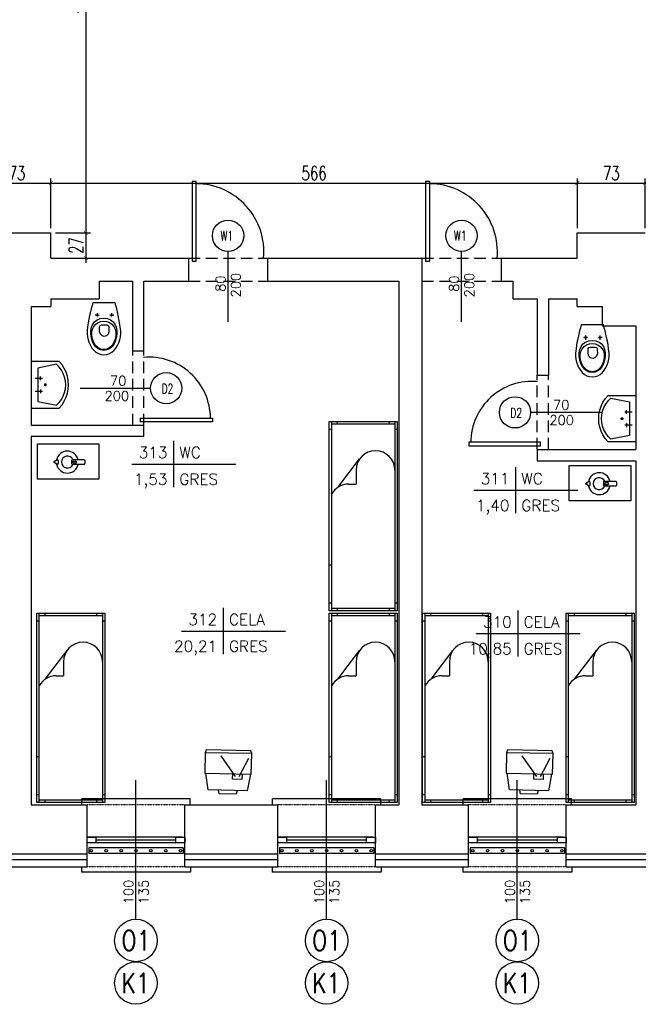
# Model space of a CAD drawing. Header units: millimetres. Extents: x 50026 to 146998, y 1038179 to 1573505.
# Tile 66 of 122: x 59277 to 59942, y 1046130 to 1047189. Entities that reach past the tile are written whole.
import ezdxf
from ezdxf.enums import TextEntityAlignment as Align

# ---------------------------------------------------------------- set-up
doc = ezdxf.new("R2010")
doc.units = ezdxf.units.MM
doc.header["$LTSCALE"] = 0.025
doc.linetypes.add('DASHDOT', pattern=[25.4, 12.7, -6.35, 0, -6.35])
doc.linetypes.add('HIDDEN', pattern=[0.375, 0.25, -0.125])
for name, color, linetype in [('2D-MEBLE', 3, 'Continuous'), ('2D-WYMIARY', 2, 'Continuous'), ('kraty', 5, 'Continuous'), ('ocieplenie', 8, 'Continuous'), ('OKNA OPISY', 7, 'Continuous'), ('OKNO', 2, 'Continuous'), ('opis pomieszczen', 2, 'Continuous'), ('OTWORY', 3, 'Continuous'), ('parapet', 5, 'Continuous'), ('Przybory sanit', 3, 'Continuous'), ('SCIANY', 5, 'Continuous'), ('szrafy', 8, 'Continuous'), ('zA_DRZWI', 7, 'Continuous'), ('zA_DRZWI OPISY', 7, 'Continuous'), ('zA_okna opisy', 7, 'Continuous'), ('ściany', 5, 'Continuous')]:
    doc.layers.add(name, color=color, linetype=linetype)
doc.styles.add('ROMANS', font='romans.shx', dxfattribs={"width": 0.7})
doc.styles.add('STYLE1', font='romans.shx', dxfattribs={"height": 10})
doc.linetypes.add('BATTING', pattern='A,0.00254,-2.54,[134,ltypeshp.shx,S=2.54,R=0,X=-2.54,Y=0],-5.08,[134,ltypeshp.shx,S=2.54,R=180,X=2.54,Y=0],-2.54', length=10.16254)
doc.dimstyles.new('SIL', dxfattribs={"dimtxt": 15, "dimasz": 4, "dimexe": 5, "dimexo": 5, "dimgap": 3, "dimtad": 1, "dimdec": 4, "dimrnd": 0.5, "dimdsep": 46, "dimtxsty": 'ROMANS', "dimblk1": 'ARCHTICK', "dimblk2": 'ARCHTICK', "dimsah": 1, "dimcen": 5, "dimdle": 5, "dimclrd": 1, "dimclre": 1, "dimclrt": 2, "dimadec": 1, "dimazin": 0, "dimtfac": 0.013333, "dimtdec": 4, "dimtix": 1, "dimtmove": 0, "dimatfit": 3, "dimldrblk": 'ARCHTICK', "dimfxl": 0, "dimtolj": 1, "dimtzin": 0, "dimarcsym": 0})

# ---------------------------------------------------------------- blocks, each defined once
blk = doc.blocks.new('UMYW')
at = {"layer": 'Przybory sanit'}
for points in [[(0, 23.1, 0), (0, 23.1, 0), (0, 23.1, 0), (0, 23.1, 0), (0, 23.1, 0), (0, 23.1, 0), (0, 23.1, 0), (0, 23.1, 0), (0, 23.1, 0), (0, 23.1, 0), (0, 23.1, 0), (0, 23.1, 0), (0, 23.1, 0), (0, 23.1, 0), (0, 23.1, 0), (0, 23.1, 0), (0, 23.1, 0), (0, 23.1, 0), (0, 23.1, 0), (0, -26.9, 0), (30, -26.9, 0)], [(30, 23.1, 0), (0, 23.1, 0)], [(30, -26.9, 0), (33, -23.4, 0), (35.4, -19.5, 0), (37.4, -15.4, 0), (38.8, -11, 0), (39.7, -6.5, 0), (40, -1.9, 0), (39.7, 2.6, 0), (38.8, 7.2, 0), (37.4, 11.5, 0), (35.4, 15.7, 0), (33, 19.5, 0), (30, 23.1, 0)], [(27, 20.1, 0), (7, 16.1, 0)], [(7, 16.1, 0), (7, -19.9, 0), (27, -23.9, 0)], [(27, -23.9, 0), (29.9, -21, 0), (32.4, -17.7, 0), (34.4, -14, 0), (35.8, -10.1, 0), (36.7, -6.1, 0), (37, -1.9, 0), (36.7, 2.2, 0), (35.8, 6.3, 0), (34.4, 10.1, 0), (32.4, 13.8, 0), (29.9, 17.1, 0), (27, 20.1, 0)], [(4, 5.1, 0), (12, 5.1, 0)], [(10, 3.1, 0), (10, 7.1, 0)], [(4, -8.9, 0), (12, -8.9, 0)], [(10, -6.9, 0), (10, -10.9, 0)], [(16, -1.9, 0), (15.9, -1.4, 0), (15.5, -1.1, 0), (15, -0.9, 0), (14.5, -1.1, 0), (14.1, -1.4, 0), (14, -1.9, 0), (14.1, -2.4, 0), (14.5, -2.8, 0), (15, -2.9, 0), (15.5, -2.8, 0), (15.9, -2.4, 0), (16, -1.9, 0), (16, -1.9, 0)]]:
    blk.add_polyline3d(points, dxfattribs=at)
blk = doc.blocks.new('kibel1')
at = {"layer": 'Przybory sanit', "color": 3, "linetype": 'Continuous'}
for points in [[(0, -12), (3.1, -12.8), (6.4, -13.7), (9.9, -14.5), (13.6, -15.4), (17.5, -16.2), (21.5, -16.9), (25.8, -17.5), (30.2, -18), (33.4, -18), (36.6, -17.7), (39.9, -17), (43, -16), (46, -14.6), (48.7, -12.9), (51.1, -10.9), (53.1, -8.6), (54.6, -6), (55.5, -3.1), (55.9, 0), (55.5, 3.1), (54.6, 6), (53.1, 8.6), (51.1, 10.9), (48.7, 12.9), (46, 14.6), (43, 16), (39.9, 17), (36.6, 17.7), (33.4, 18), (30.2, 18), (25.8, 17.5), (21.5, 16.9), (17.5, 16.2), (13.6, 15.4), (9.9, 14.5), (6.4, 13.7), (3.1, 12.8), (0, 12)], [(16.6, -0.1), (17.1, 3.9), (18.4, 7.2), (20.4, 9.9), (23.1, 11.9), (26.2, 13.2), (29.9, 13.9), (33.9, 13.8), (37.9, 13.2), (41.6, 12.1), (44.8, 10.5), (47.4, 8.4), (49.4, 6), (50.7, 3.1), (51.2, -0.1), (50.7, -3.3), (49.4, -6.2), (47.4, -8.6), (44.8, -10.7), (41.6, -12.3), (37.9, -13.4), (33.9, -14), (29.9, -14), (26.2, -13.4), (23.1, -12), (20.4, -10.1), (18.4, -7.4), (17.1, -4.1)], [(50.4, -0.1), (49.8, -3.5), (48.3, -6.4), (45.9, -8.9), (42.8, -10.8), (39.1, -12.2), (35.1, -13.1), (31.6, -13.1), (28.4, -12.3), (25.6, -10.8), (23.2, -8.7), (21.4, -6.1), (20.2, -3.2), (19.8, -0.1), (20.2, 3.1), (21.4, 6), (23.2, 8.6), (25.6, 10.6), (28.4, 12.2), (31.6, 12.9), (35.1, 12.9), (39.1, 12.1), (42.8, 10.7), (45.9, 8.7), (48.3, 6.2), (49.8, 3.3)], [(13.4, 7.5), (13.4, 7.5), (13.4, 7.5), (13.4, 7.5), (13.4, 7.5), (13.3, 7.5), (13.3, 7.5), (13.3, 7.5), (13.3, 7.5), (13.3, 7.5), (13.3, 7.5), (13.3, 7.5), (13.2, 7.5), (13.2, 7.5), (13.2, 7.5), (13.2, 7.5), (13.2, 7.5), (13.2, 7.5), (13.2, 7.5), (13.1, 7.5), (13.1, 7.6), (13.1, 7.6), (13.1, 7.6), (13.1, 7.6), (13.1, 7.6), (13.1, 7.6), (13, 7.6), (13, 7.6), (13, 7.6), (13, 7.6), (13, 7.6), (13, 7.6), (13, 7.6), (13, 7.7), (12.9, 7.7), (12.9, 7.7), (12.9, 7.7), (12.9, 7.7), (12.9, 7.7), (12.9, 7.7), (12.9, 7.7), (12.9, 7.7), (12.9, 7.7), (12.9, 7.8), (12.8, 7.8), (12.8, 7.8), (12.8, 7.8), (12.8, 7.8), (12.8, 7.8), (12.8, 7.8), (12.8, 7.8), (12.8, 7.9), (12.8, 7.9), (12.8, 7.9), (12.8, 7.9), (12.8, 7.9), (12.7, 7.9), (12.7, 7.9), (12.7, 7.9), (12.7, 8), (12.7, 8), (12.7, 8), (12.7, 8), (12.7, 8), (12.7, 8), (12.7, 8), (12.7, 8.1), (12.7, 8.1), (12.7, 8.1), (12.7, 8.1), (12.7, 8.1), (12.7, 8.1), (12.7, 8.1), (12.7, 8.2), (12.7, 8.2), (12.7, 8.2), (12.7, 8.2), (12.7, 8.2), (12.7, 8.2), (12.7, 8.2), (12.7, 8.3), (12.7, 8.3), (12.7, 8.3), (12.7, 8.3), (12.7, 8.3), (12.7, 8.3), (12.7, 8.4), (12.7, 8.4), (12.7, 8.4), (12.7, 8.4), (12.7, 8.4), (12.7, 8.4), (12.7, 8.4), (12.7, 8.5), (12.7, 8.5), (12.7, 8.5), (12.7, 8.5), (12.7, 8.5), (12.7, 8.5), (12.7, 8.5), (12.7, 8.6), (12.8, 8.6), (12.8, 8.6), (12.8, 8.6), (12.8, 8.6), (12.8, 8.6), (12.8, 8.6), (12.8, 8.6), (12.8, 8.7), (12.8, 8.7), (12.8, 8.7), (12.8, 8.7), (12.8, 8.7), (12.8, 8.7), (12.9, 8.7), (12.9, 8.7), (12.9, 8.7), (12.9, 8.8), (12.9, 8.8), (12.9, 8.8), (12.9, 8.8), (12.9, 8.8), (12.9, 8.8), (13, 8.8), (13, 8.8), (13, 8.8), (13, 8.8), (13, 8.9), (13, 8.9), (13, 8.9), (13, 8.9), (13.1, 8.9), (13.1, 8.9), (13.1, 8.9), (13.1, 8.9), (13.1, 8.9), (13.1, 8.9), (13.1, 8.9), (13.1, 8.9), (13.2, 8.9), (13.2, 8.9), (13.2, 8.9), (13.2, 9), (13.2, 9), (13.2, 9), (13.2, 9), (13.3, 9), (13.3, 9), (13.3, 9), (13.3, 9), (13.3, 9), (13.3, 9), (13.4, 9), (13.4, 9), (13.4, 9), (13.4, 9), (13.4, 9), (13.4, 9), (13.4, 9), (13.5, 9), (13.5, 9), (13.5, 9), (13.5, 9), (13.5, 9), (13.5, 9), (13.5, 9), (13.6, 9), (13.6, 9), (13.6, 9), (13.6, 9), (13.6, 9), (13.6, 9), (13.6, 8.9), (13.7, 8.9), (13.7, 8.9), (13.7, 8.9), (13.7, 8.9), (13.7, 8.9), (13.7, 8.9), (13.7, 8.9), (13.8, 8.9), (13.8, 8.9), (13.8, 8.9), (13.8, 8.9), (13.8, 8.9), (13.8, 8.9), (13.8, 8.9), (13.8, 8.8), (13.9, 8.8), (13.9, 8.8), (13.9, 8.8), (13.9, 8.8), (13.9, 8.8), (13.9, 8.8), (13.9, 8.8), (13.9, 8.8), (13.9, 8.8), (14, 8.8), (14, 8.7), (14, 8.7), (14, 8.7), (14, 8.7), (14, 8.7), (14, 8.7), (14, 8.7), (14, 8.7), (14, 8.6), (14, 8.6), (14.1, 8.6), (14.1, 8.6), (14.1, 8.6), (14.1, 8.6), (14.1, 8.6), (14.1, 8.6), (14.1, 8.5), (14.1, 8.5), (14.1, 8.5), (14.1, 8.5), (14.1, 8.5), (14.1, 8.5), (14.1, 8.5), (14.1, 8.4), (14.1, 8.4), (14.1, 8.4), (14.1, 8.4), (14.1, 8.4), (14.1, 8.4), (14.2, 8.4), (14.2, 8.3), (14.2, 8.3), (14.2, 8.3), (14.2, 8.3), (14.2, 8.3), (14.2, 8.3), (14.2, 8.3), (14.2, 8.2), (14.2, 8.2), (14.2, 8.2), (14.2, 8.2), (14.2, 8.2), (14.2, 8.2), (14.2, 8.1), (14.2, 8.1), (14.2, 8.1), (14.1, 8.1), (14.1, 8.1), (14.1, 8.1), (14.1, 8.1), (14.1, 8), (14.1, 8), (14.1, 8), (14.1, 8), (14.1, 8), (14.1, 8), (14.1, 8), (14.1, 7.9), (14.1, 7.9), (14.1, 7.9), (14.1, 7.9), (14.1, 7.9), (14.1, 7.9), (14.1, 7.9), (14.1, 7.9), (14, 7.8), (14, 7.8), (14, 7.8), (14, 7.8), (14, 7.8), (14, 7.8), (14, 7.8), (14, 7.8), (14, 7.7), (14, 7.7), (14, 7.7), (13.9, 7.7), (13.9, 7.7), (13.9, 7.7), (13.9, 7.7), (13.9, 7.7), (13.9, 7.7), (13.9, 7.7), (13.9, 7.6), (13.9, 7.6), (13.8, 7.6), (13.8, 7.6), (13.8, 7.6), (13.8, 7.6), (13.8, 7.6), (13.8, 7.6), (13.8, 7.6), (13.8, 7.6), (13.7, 7.6), (13.7, 7.6), (13.7, 7.6), (13.7, 7.5), (13.7, 7.5), (13.7, 7.5), (13.7, 7.5), (13.6, 7.5), (13.6, 7.5), (13.6, 7.5), (13.6, 7.5), (13.6, 7.5), (13.6, 7.5), (13.6, 7.5), (13.5, 7.5), (13.5, 7.5), (13.5, 7.5), (13.5, 7.5), (13.5, 7.5), (13.5, 7.5), (13.4, 7.5), (13.4, 7.5), (13.4, 7.5)], [(23.9, 0.6), (23.9, 3.3), (24.3, 4.7), (25.2, 5.2), (26, 5.3), (31.2, 5.4), (33.7, 4.6), (35.5, 2.7), (36.2, 0.4), (35.5, -1.9), (33.7, -3.8), (31.2, -4.6), (26, -4.6), (25.2, -4.4), (24.3, -3.9), (23.9, -2.5)], [(13.4, -8), (13.4, -8), (13.4, -8), (13.4, -8), (13.4, -8), (13.3, -8), (13.3, -8), (13.3, -8), (13.3, -7.9), (13.3, -7.9), (13.3, -7.9), (13.3, -7.9), (13.2, -7.9), (13.2, -7.9), (13.2, -7.9), (13.2, -7.9), (13.2, -7.9), (13.2, -7.9), (13.2, -7.9), (13.1, -7.9), (13.1, -7.9), (13.1, -7.9), (13.1, -7.9), (13.1, -7.9), (13.1, -7.9), (13.1, -7.9), (13, -7.9), (13, -7.9), (13, -7.8), (13, -7.8), (13, -7.8), (13, -7.8), (13, -7.8), (13, -7.8), (12.9, -7.8), (12.9, -7.8), (12.9, -7.8), (12.9, -7.8), (12.9, -7.8), (12.9, -7.7), (12.9, -7.7), (12.9, -7.7), (12.9, -7.7), (12.9, -7.7), (12.8, -7.7), (12.8, -7.7), (12.8, -7.7), (12.8, -7.7), (12.8, -7.6), (12.8, -7.6), (12.8, -7.6), (12.8, -7.6), (12.8, -7.6), (12.8, -7.6), (12.8, -7.6), (12.8, -7.6), (12.7, -7.5), (12.7, -7.5), (12.7, -7.5), (12.7, -7.5), (12.7, -7.5), (12.7, -7.5), (12.7, -7.5), (12.7, -7.4), (12.7, -7.4), (12.7, -7.4), (12.7, -7.4), (12.7, -7.4), (12.7, -7.4), (12.7, -7.4), (12.7, -7.3), (12.7, -7.3), (12.7, -7.3), (12.7, -7.3), (12.7, -7.3), (12.7, -7.3), (12.7, -7.2), (12.7, -7.2), (12.7, -7.2), (12.7, -7.2), (12.7, -7.2), (12.7, -7.2), (12.7, -7.2), (12.7, -7.1), (12.7, -7.1), (12.7, -7.1), (12.7, -7.1), (12.7, -7.1), (12.7, -7.1), (12.7, -7.1), (12.7, -7), (12.7, -7), (12.7, -7), (12.7, -7), (12.7, -7), (12.7, -7), (12.7, -7), (12.7, -6.9), (12.7, -6.9), (12.7, -6.9), (12.7, -6.9), (12.8, -6.9), (12.8, -6.9), (12.8, -6.9), (12.8, -6.8), (12.8, -6.8), (12.8, -6.8), (12.8, -6.8), (12.8, -6.8), (12.8, -6.8), (12.8, -6.8), (12.8, -6.8), (12.8, -6.7), (12.8, -6.7), (12.9, -6.7), (12.9, -6.7), (12.9, -6.7), (12.9, -6.7), (12.9, -6.7), (12.9, -6.7), (12.9, -6.7), (12.9, -6.7), (12.9, -6.6), (13, -6.6), (13, -6.6), (13, -6.6), (13, -6.6), (13, -6.6), (13, -6.6), (13, -6.6), (13, -6.6), (13.1, -6.6), (13.1, -6.6), (13.1, -6.6), (13.1, -6.5), (13.1, -6.5), (13.1, -6.5), (13.1, -6.5), (13.1, -6.5), (13.2, -6.5), (13.2, -6.5), (13.2, -6.5), (13.2, -6.5), (13.2, -6.5), (13.2, -6.5), (13.2, -6.5), (13.3, -6.5), (13.3, -6.5), (13.3, -6.5), (13.3, -6.5), (13.3, -6.5), (13.3, -6.5), (13.4, -6.5), (13.4, -6.5), (13.4, -6.5), (13.4, -6.5), (13.4, -6.5), (13.4, -6.5), (13.4, -6.5), (13.5, -6.5), (13.5, -6.5), (13.5, -6.5), (13.5, -6.5), (13.5, -6.5), (13.5, -6.5), (13.5, -6.5), (13.6, -6.5), (13.6, -6.5), (13.6, -6.5), (13.6, -6.5), (13.6, -6.5), (13.6, -6.5), (13.6, -6.5), (13.7, -6.5), (13.7, -6.5), (13.7, -6.5), (13.7, -6.5), (13.7, -6.5), (13.7, -6.5), (13.7, -6.5), (13.8, -6.6), (13.8, -6.6), (13.8, -6.6), (13.8, -6.6), (13.8, -6.6), (13.8, -6.6), (13.8, -6.6), (13.8, -6.6), (13.9, -6.6), (13.9, -6.6), (13.9, -6.6), (13.9, -6.6), (13.9, -6.7), (13.9, -6.7), (13.9, -6.7), (13.9, -6.7), (13.9, -6.7), (14, -6.7), (14, -6.7), (14, -6.7), (14, -6.7), (14, -6.7), (14, -6.8), (14, -6.8), (14, -6.8), (14, -6.8), (14, -6.8), (14, -6.8), (14.1, -6.8), (14.1, -6.8), (14.1, -6.9), (14.1, -6.9), (14.1, -6.9), (14.1, -6.9), (14.1, -6.9), (14.1, -6.9), (14.1, -6.9), (14.1, -7), (14.1, -7), (14.1, -7), (14.1, -7), (14.1, -7), (14.1, -7), (14.1, -7), (14.1, -7.1), (14.1, -7.1), (14.1, -7.1), (14.2, -7.1), (14.2, -7.1), (14.2, -7.1), (14.2, -7.1), (14.2, -7.2), (14.2, -7.2), (14.2, -7.2), (14.2, -7.2), (14.2, -7.2), (14.2, -7.2), (14.2, -7.2), (14.2, -7.3), (14.2, -7.3), (14.2, -7.3), (14.2, -7.3), (14.2, -7.3), (14.2, -7.3), (14.1, -7.4), (14.1, -7.4), (14.1, -7.4), (14.1, -7.4), (14.1, -7.4), (14.1, -7.4), (14.1, -7.4), (14.1, -7.5), (14.1, -7.5), (14.1, -7.5), (14.1, -7.5), (14.1, -7.5), (14.1, -7.5), (14.1, -7.5), (14.1, -7.5), (14.1, -7.6), (14.1, -7.6), (14.1, -7.6), (14.1, -7.6), (14, -7.6), (14, -7.6), (14, -7.6), (14, -7.7), (14, -7.7), (14, -7.7), (14, -7.7), (14, -7.7), (14, -7.7), (14, -7.7), (14, -7.7), (13.9, -7.7), (13.9, -7.8), (13.9, -7.8), (13.9, -7.8), (13.9, -7.8), (13.9, -7.8), (13.9, -7.8), (13.9, -7.8), (13.9, -7.8), (13.8, -7.8), (13.8, -7.8), (13.8, -7.8), (13.8, -7.9), (13.8, -7.9), (13.8, -7.9), (13.8, -7.9), (13.8, -7.9), (13.7, -7.9), (13.7, -7.9), (13.7, -7.9), (13.7, -7.9), (13.7, -7.9), (13.7, -7.9), (13.7, -7.9), (13.6, -7.9), (13.6, -7.9), (13.6, -7.9), (13.6, -7.9), (13.6, -7.9), (13.6, -7.9), (13.6, -7.9), (13.5, -7.9), (13.5, -8), (13.5, -8), (13.5, -8), (13.5, -8), (13.5, -8), (13.4, -8), (13.4, -8), (13.4, -8)]]:
    blk.add_lwpolyline(points, close=True, dxfattribs=at)
at = {"layer": 'Przybory sanit', "color": 3, "linetype": 'DASHDOT'}
for points in [[(11.3, 8.2), (15.9, 8.2)], [(13.4, 10.5), (13.4, 6)], [(11.3, -7.2), (15.9, -7.2)], [(13.4, -5), (13.4, -9.5)]]:
    blk.add_lwpolyline(points, dxfattribs=at)
at = {"layer": 'Przybory sanit', "color": 3, "linetype": 'Continuous'}
for points in [[(13.4, 7.5), (13.4, 7.5)], [(13.4, -8), (13.4, -8)]]:
    blk.add_lwpolyline(points, dxfattribs=at)
blk = doc.blocks.new('tabela-pow')
at = {"layer": '2D-WYMIARY', "ltscale": 10}
for p, q in [((0, 24.8), (0, -24.8)), ((-44.8, 0), (67.2, 0))]:
    blk.add_line(p, q, dxfattribs=at)
at = {"layer": '2D-WYMIARY', "ltscale": 10, "style": 'STYLE1', "width": 0.7}
for tag, p in [('NR', (-6.4, 6.4)), ('POW', (-6.4, -22.4))]:
    blk.add_attdef(tag, text='', height=16, rotation=360, dxfattribs=at).set_placement(p, align=Align.RIGHT)
for tag, p in [('NAZWA', (6.4, 6.4)), ('POSADZKA', (6.4, -22.4))]:
    blk.add_attdef(tag, p, '', height=16, rotation=360, dxfattribs=at)
blk = doc.blocks.new('łóżko')
at = {"layer": '2D-MEBLE', "color": 3}
for p, q in [((-113.9, 41.2), (81.1, 41.2)), ((-113.9, -28.8), (-113.9, 41.2)), ((-105.9, 38.7), (-105.9, 41.2)), ((73.1, 41.2), (73.1, 38.7)), ((81.1, 41.2), (81.1, -28.8)), ((-113.9, 38.7), (81.1, 38.7)), ((-113.9, 32.7), (-111.4, 32.7)), ((-111.4, -26.3), (-111.4, 38.7)), ((78.6, 38.7), (78.6, -26.3)), ((78.6, 32.7), (81.1, 32.7)), ((-63.8, -1.3), (-49.4, -1.3)), ((-49.4, -8.8), (-49.4, -1.3)), ((-111.4, -20.3), (-113.9, -20.3)), ((81.1, -26.3), (-113.9, -26.3)), ((81.1, -28.8), (-113.9, -28.8)), ((-105.9, -28.8), (-105.9, -26.3)), ((34.1, -26.3), (34.1, -28.8)), ((73.1, -26.3), (73.1, -28.8)), ((81.1, -20.3), (78.6, -20.3))]:
    blk.add_line(p, q, dxfattribs=at)
at = {"layer": '2D-MEBLE', "color": 3, "linetype": 'Continuous'}
blk.add_line((-45.9, -20.1), (-75.4, 2.4), dxfattribs=at)
for centre, start, end in [((-63.8, 18.7), 90, 270), ((-29.4, -8.8), 180, 241.045)]:
    blk.add_arc(centre, 20, start, end, dxfattribs=at)
blk = doc.blocks.new('tv')
at = {"layer": '2D-MEBLE', "color": 3, "ltscale": 10}
for p, q in [((-11.5, 22.2), (-31, 12.1)), ((11.5, -22.2), (-11.5, 22.2)), ((-11, 21.3), (6.3, 26.9)), ((6.3, 26.9), (25.6, -10.4)), ((-31, 12.1), (-33.2, 9.8)), ((-31, 12.1), (-8, -32.3)), ((-2.9, 12), (-25.2, 11.7)), ((-6.9, 13.3), (-1.6, 16.1)), ((-1.6, 16.1), (3, 7.2)), ((11.4, 17.2), (15.4, 18.1)), ((15.4, 18.1), (23.7, 2.1)), ((-33.2, 9.8), (-11.2, -32.8)), ((-1, 8.5), (-13.2, -15.8)), ((3, 7.2), (-2.3, 4.4)), ((23.7, 2.1), (20.6, -0.6)), ((25.6, -10.4), (11, -21.3)), ((-8, -32.3), (11.5, -22.2)), ((-11.2, -32.8), (-8, -32.3))]:
    blk.add_line(p, q, dxfattribs=at)
blk = doc.blocks.new('czajnik')
at = {"layer": 'ściany', "color": 3, "ltscale": 50}
for points in [[(-13.4, 0.9), (-11.1, 2.6, -0.414214), (-10.1, 1.6), (-10.1, -1.6, -0.414214), (-11.1, -2.6), (-13.4, -1, -0.414214), (-14.4, 0), (-14.4, -0.1, -0.414214)], [(5.8, 2.6), (17.6, 2.6, -0.414214), (18.6, 1.6), (18.6, -1.6, -0.414214), (17.6, -2.6), (5.8, -2.6, -0.414214), (4.8, -1.6), (4.8, 1.6, -0.414214)], [(6.6, 1.1), (9.2, 1.1, -0.414214), (9.5, 0.8), (9.5, -0.8, -0.414214), (9.2, -1.1), (6.6, -1.1, -0.414214), (6.3, -0.8), (6.3, 0.8, -0.414214)]]:
    blk.add_lwpolyline(points, format="xyb", close=True, dxfattribs=at)
for radius, start, end in [(11.8, 12.6187, 169.113), (6.39, 23.744, 336.256), (11.8, 190.9971, 347.3813)]:
    blk.add_arc((0, 0), radius, start, end, dxfattribs=at)
blk = doc.blocks.new('_ArchTick')
at = {"color": 0, "linetype": 'ByBlock', "const_width": 0.15}
blk.add_lwpolyline([(-0.5, -0.5), (0.5, 0.5)], dxfattribs=at)
blk = doc.blocks.new('*D311')
at = {"layer": 'Defpoints', "color": 0}
for p in [(59310.3, 1047013.4), (59237.3, 1046959.7), (59310.3, 1046959.7)]:
    blk.add_point(p, dxfattribs=at)
at = {"layer": 'szrafy', "color": 1, "lineweight": -2}
for p, q in [((59232.3, 1047013.4), (59315.3, 1047013.4)), ((59237.3, 1046964.7), (59237.3, 1047018.4)), ((59310.3, 1046964.7), (59310.3, 1047018.4))]:
    blk.add_line(p, q, dxfattribs=at)
at = {"layer": 'szrafy', "color": 1, "lineweight": -2, "xscale": 4, "yscale": 4, "zscale": 4, "rotation": 180}
blk.add_blockref('_ArchTick', (59237.3, 1047013.4), dxfattribs=at)
at = {"layer": 'szrafy', "color": 1, "lineweight": -2, "xscale": 4, "yscale": 4, "zscale": 4}
blk.add_blockref('_ArchTick', (59310.3, 1047013.4), dxfattribs=at)
at = {"layer": 'szrafy', "color": 2, "insert": (59273.8, 1047023.9), "char_height": 15, "attachment_point": 5, "style": 'ROMANS'}
blk.add_mtext('\\A1;73', dxfattribs=at)
blk = doc.blocks.new('*D312')
at = {"layer": 'Defpoints', "color": 0}
for p in [(59876.3, 1047013.4), (59310.3, 1046959.7), (59876.3, 1046959.7)]:
    blk.add_point(p, dxfattribs=at)
at = {"layer": 'szrafy', "color": 1, "lineweight": -2}
for p, q in [((59305.3, 1047013.4), (59881.3, 1047013.4)), ((59310.3, 1046964.7), (59310.3, 1047018.4)), ((59876.3, 1046964.7), (59876.3, 1047018.4))]:
    blk.add_line(p, q, dxfattribs=at)
at = {"layer": 'szrafy', "color": 1, "lineweight": -2, "xscale": 4, "yscale": 4, "zscale": 4, "rotation": 180}
blk.add_blockref('_ArchTick', (59310.3, 1047013.4), dxfattribs=at)
at = {"layer": 'szrafy', "color": 1, "lineweight": -2, "xscale": 4, "yscale": 4, "zscale": 4}
blk.add_blockref('_ArchTick', (59876.3, 1047013.4), dxfattribs=at)
at = {"layer": 'szrafy', "color": 2, "insert": (59593.3, 1047023.9), "char_height": 15, "attachment_point": 5, "style": 'ROMANS'}
blk.add_mtext('\\A1;566', dxfattribs=at)
blk = doc.blocks.new('*D313')
at = {"layer": 'Defpoints', "color": 0}
for p in [(59949.3, 1047013.4), (59876.3, 1046959.7), (59949.3, 1046959.7)]:
    blk.add_point(p, dxfattribs=at)
at = {"layer": 'szrafy', "color": 1, "lineweight": -2}
for p, q in [((59871.3, 1047013.4), (59954.3, 1047013.4)), ((59876.3, 1046964.7), (59876.3, 1047018.4)), ((59949.3, 1046964.7), (59949.3, 1047018.4))]:
    blk.add_line(p, q, dxfattribs=at)
at = {"layer": 'szrafy', "color": 1, "lineweight": -2, "xscale": 4, "yscale": 4, "zscale": 4, "rotation": 180}
blk.add_blockref('_ArchTick', (59876.3, 1047013.4), dxfattribs=at)
at = {"layer": 'szrafy', "color": 1, "lineweight": -2, "xscale": 4, "yscale": 4, "zscale": 4}
blk.add_blockref('_ArchTick', (59949.3, 1047013.4), dxfattribs=at)
at = {"layer": 'szrafy', "color": 2, "insert": (59912.8, 1047023.9), "char_height": 15, "attachment_point": 5, "style": 'ROMANS'}
blk.add_mtext('\\A1;73', dxfattribs=at)
blk = doc.blocks.new('*D319')
at = {"layer": 'Defpoints', "color": 0}
for p in [(59310.3, 1047458.7), (59310.3, 1046959.7), (59347.9, 1046959.7)]:
    blk.add_point(p, dxfattribs=at)
at = {"layer": 'szrafy', "color": 1, "lineweight": -2}
for p, q in [((59347.9, 1047463.7), (59347.9, 1046954.7)), ((59315.3, 1047458.7), (59352.9, 1047458.7)), ((59315.3, 1046959.7), (59352.9, 1046959.7))]:
    blk.add_line(p, q, dxfattribs=at)
at = {"layer": 'szrafy', "color": 1, "lineweight": -2, "xscale": 4, "yscale": 4, "zscale": 4}
for p, rotation in [((59347.9, 1047458.7), 90), ((59347.9, 1046959.7), 270)]:
    blk.add_blockref('_ArchTick', p, dxfattribs=dict(at, rotation=rotation))
at = {"layer": 'szrafy', "color": 2, "insert": (59337.4, 1047209.2), "char_height": 15, "attachment_point": 5, "rotation": 90, "style": 'ROMANS'}
blk.add_mtext('\\A1;499', dxfattribs=at)
blk = doc.blocks.new('*D320')
at = {"layer": 'Defpoints', "color": 0}
for p in [(59310.3, 1046959.7), (59323.9, 1046932.7), (59347.9, 1046932.7)]:
    blk.add_point(p, dxfattribs=at)
at = {"layer": 'szrafy', "color": 1, "lineweight": -2}
for p, q in [((59315.3, 1046959.7), (59352.9, 1046959.7)), ((59347.9, 1046964.7), (59347.9, 1046927.7)), ((59328.9, 1046932.7), (59352.9, 1046932.7))]:
    blk.add_line(p, q, dxfattribs=at)
at = {"layer": 'szrafy', "color": 1, "lineweight": -2, "xscale": 4, "yscale": 4, "zscale": 4}
for p, rotation in [((59347.9, 1046959.7), 90), ((59347.9, 1046932.7), 270)]:
    blk.add_blockref('_ArchTick', p, dxfattribs=dict(at, rotation=rotation))
at = {"layer": 'szrafy', "color": 2, "insert": (59337.4, 1046946.2), "char_height": 15, "attachment_point": 5, "rotation": 90, "style": 'ROMANS'}
blk.add_mtext('\\A1;27', dxfattribs=at)

msp = doc.modelspace()

# ---------------------------------------------------------------- linework, layer by layer
at = {"layer": 'kraty', "color": 7}
for p, q in [((59452.58837, 1046298.45761), (59350.95611, 1046298.45761)), ((59350.95611, 1046298.45761), (59350.95611, 1046292.05761)), ((59452.58837, 1046292.05761), (59350.95611, 1046292.05761)), ((59452.58837, 1046298.45761), (59452.58837, 1046292.05761)), ((59657.58837, 1046298.45761), (59555.95611, 1046298.45761)), ((59555.95611, 1046298.45761), (59555.95611, 1046292.05761)), ((59657.58837, 1046292.05761), (59555.95611, 1046292.05761)), ((59657.58837, 1046298.45761), (59657.58837, 1046292.05761)), ((59862.58837, 1046298.45761), (59760.95611, 1046298.45761)), ((59760.95611, 1046298.45761), (59760.95611, 1046292.05761)), ((59862.58837, 1046292.05761), (59760.95611, 1046292.05761)), ((59862.58837, 1046298.45761), (59862.58837, 1046292.05761))]:
    msp.add_line(p, q, dxfattribs=at)
for centre in [(59353.80991, 1046295.25761), (59369.79736, 1046295.25761), (59385.7848, 1046295.25761), (59401.77224, 1046295.25761), (59417.75968, 1046295.25761), (59433.74713, 1046295.25761), (59449.73457, 1046295.25761), (59558.80991, 1046295.25761), (59574.79736, 1046295.25761), (59590.7848, 1046295.25761), (59606.77224, 1046295.25761), (59622.75968, 1046295.25761), (59638.74713, 1046295.25761), (59654.73457, 1046295.25761), (59763.80991, 1046295.25761), (59779.79736, 1046295.25761), (59795.7848, 1046295.25761), (59811.77224, 1046295.25761), (59827.75968, 1046295.25761), (59843.74713, 1046295.25761), (59859.73457, 1046295.25761)]:
    msp.add_circle(centre, 1.39158, dxfattribs=at)
at = {"layer": 'ocieplenie', "linetype": 'BATTING', "ltscale": 20}
for p, q in [((59186.77224, 1046285.69735), (59349.27224, 1046285.69735)), ((59454.27224, 1046285.69735), (59554.27224, 1046285.69735)), ((59659.27224, 1046285.69735), (59759.27224, 1046285.69735)), ((59864.27224, 1046285.69735), (60066.77224, 1046285.69735))]:
    msp.add_line(p, q, dxfattribs=at)
at = {"layer": 'OKNA OPISY'}
for p, q in [((59401.77224, 1046221.62926), (59401.77224, 1046371.23009)), ((59606.77224, 1046221.62926), (59606.77224, 1046371.23009)), ((59811.77224, 1046221.62926), (59811.77224, 1046371.23009))]:
    msp.add_line(p, q, dxfattribs=at)
at = {"layer": 'OKNO', "color": 1}
for p, q in [((59451.30235, 1046309.69735), (59349.27224, 1046309.69735)), ((59656.30235, 1046309.69735), (59554.27224, 1046309.69735)), ((59861.30235, 1046309.69735), (59759.27224, 1046309.69735)), ((59451.30235, 1046303.69735), (59349.27224, 1046303.69735)), ((59444.7921, 1046306.69735), (59358.75238, 1046306.69735)), ((59656.30235, 1046303.69735), (59554.27224, 1046303.69735)), ((59649.7921, 1046306.69735), (59563.75238, 1046306.69735)), ((59861.30235, 1046303.69735), (59759.27224, 1046303.69735)), ((59854.7921, 1046306.69735), (59768.75238, 1046306.69735))]:
    msp.add_line(p, q, dxfattribs=at)
at = {"layer": 'OKNO', "color": 2}
for points in [[(59349.27224, 1046303.69735), (59349.27224, 1046309.69735), (59358.75238, 1046309.69735), (59358.75238, 1046303.69735)], [(59444.7921, 1046303.69735), (59444.7921, 1046309.69735), (59454.27224, 1046309.69735), (59454.27224, 1046303.69735)], [(59554.27224, 1046303.69735), (59554.27224, 1046309.69735), (59563.75238, 1046309.69735), (59563.75238, 1046303.69735)], [(59649.7921, 1046303.69735), (59649.7921, 1046309.69735), (59659.27224, 1046309.69735), (59659.27224, 1046303.69735)], [(59759.27224, 1046303.69735), (59759.27224, 1046309.69735), (59768.75238, 1046309.69735), (59768.75238, 1046303.69735)], [(59854.7921, 1046303.69735), (59854.7921, 1046309.69735), (59864.27224, 1046309.69735), (59864.27224, 1046303.69735)]]:
    msp.add_lwpolyline(points, close=True, dxfattribs=at)
at = {"layer": 'OTWORY', "color": 7, "linetype": 'HIDDEN'}
for p, q in [((59454.27224, 1046344.69735), (59349.27224, 1046344.69735)), ((59659.27224, 1046344.69735), (59554.27224, 1046344.69735)), ((59864.27224, 1046344.69735), (59759.27224, 1046344.69735)), ((59454.27224, 1046277.69735), (59349.27224, 1046277.69735)), ((59659.27224, 1046277.69735), (59554.27224, 1046277.69735)), ((59864.27224, 1046277.69735), (59759.27224, 1046277.69735))]:
    msp.add_line(p, q, dxfattribs=at)
at = {"layer": 'parapet', "color": 2}
for p, q in [((59343.47865, 1046344.69735), (59343.47865, 1046350.89887)), ((59460.06583, 1046350.89887), (59343.47865, 1046350.89887)), ((59460.06583, 1046344.69735), (59460.06583, 1046350.89887)), ((59548.47865, 1046344.69735), (59548.47865, 1046350.89887)), ((59665.06583, 1046350.89887), (59548.47865, 1046350.89887)), ((59665.06583, 1046344.69735), (59665.06583, 1046350.89887)), ((59753.47865, 1046344.69735), (59753.47865, 1046350.89887)), ((59870.06583, 1046350.89887), (59753.47865, 1046350.89887)), ((59870.06583, 1046344.69735), (59870.06583, 1046350.89887)), ((59343.27224, 1046277.69735), (59343.27224, 1046272.20509)), ((59460.27224, 1046277.69735), (59460.27224, 1046272.20509)), ((59548.27224, 1046277.69735), (59548.27224, 1046272.20509)), ((59665.27224, 1046277.69735), (59665.27224, 1046272.20509)), ((59753.27224, 1046277.69735), (59753.27224, 1046272.20509)), ((59870.27224, 1046277.69735), (59870.27224, 1046272.20509)), ((59460.27224, 1046272.20509), (59343.27224, 1046272.20509)), ((59665.27224, 1046272.20509), (59548.27224, 1046272.20509)), ((59870.27224, 1046272.20509), (59753.27224, 1046272.20509))]:
    msp.add_line(p, q, dxfattribs=at)
at = {"layer": 'SCIANY', "color": 1, "linetype": 'HIDDEN', "ltscale": 2000}
for p, q in [((59458.27224, 1046932.69735), (59543.27224, 1046932.69735)), ((59709.27224, 1046932.69735), (59794.27224, 1046932.69735)), ((59458.27224, 1046907.69735), (59543.27224, 1046907.69735)), ((59709.27224, 1046907.69735), (59794.27224, 1046907.69735)), ((59398.27224, 1046752.69735), (59398.27224, 1046832.69735)), ((59410.27224, 1046752.69735), (59410.27224, 1046832.69735)), ((59833.27224, 1046726.69735), (59833.27224, 1046806.69735)), ((59845.27224, 1046726.69735), (59845.27224, 1046806.69735))]:
    msp.add_line(p, q, dxfattribs=at)
at = {"layer": 'zA_DRZWI', "color": 2, "linetype": 'Continuous'}
for points in [[(59462.11044, 1046929.24549), (59466.5537, 1046929.24549), (59466.5537, 1047014.93991), (59462.11044, 1047014.93991)], [(59713.11044, 1046929.24549), (59717.5537, 1046929.24549), (59717.5537, 1047014.93991), (59713.11044, 1047014.93991)], [(59406.82038, 1046756.53556), (59406.82038, 1046760.53449), (59483.94535, 1046760.53449), (59483.94535, 1046756.53556)], [(59836.72411, 1046730.53556), (59836.72411, 1046734.53449), (59759.59913, 1046734.53449), (59759.59913, 1046730.53556)]]:
    msp.add_lwpolyline(points, close=True, dxfattribs=at)
at = {"layer": 'zA_DRZWI', "color": 1, "linetype": 'Continuous', "ltscale": 15}
for centre, radius, start, end in [((59466.03993, 1046939.31435), 73.31954, 354.82208271, 89.59851272), ((59717.03993, 1046939.31435), 73.31954, 354.82208271, 89.59851272), ((59415.88235, 1046760.0721), 65.98759, 0.40148728, 95.17791729), ((59827.66213, 1046734.0721), 65.98759, 84.82208271, 179.59851272)]:
    msp.add_arc(centre, radius, start, end, dxfattribs=at)
at = {"layer": 'zA_DRZWI OPISY', "color": 7, "linetype": 'Continuous'}
for p, q in [((59500.77224, 1046864.13839), (59500.77224, 1046939.88724)), ((59751.77224, 1046864.13839), (59751.77224, 1046939.88724)), ((59341.71328, 1046792.69735), (59417.46213, 1046792.69735)), ((59901.83121, 1046766.69735), (59826.08236, 1046766.69735))]:
    msp.add_line(p, q, dxfattribs=at)
at = {"layer": 'zA_DRZWI OPISY', "color": 7}
for centre in [(59500.77224, 1046956.69412), (59751.77224, 1046956.69412), (59434.269, 1046792.69735), (59809.27548, 1046766.69735)]:
    msp.add_circle(centre, 16.80688, dxfattribs=at)
at = {"layer": 'zA_okna opisy', "color": 7, "linetype": 'Continuous'}
for centre in [(59401.77224, 1046198.7174), (59606.77224, 1046198.7174), (59811.77224, 1046198.7174), (59401.77224, 1046152.8937), (59606.77224, 1046152.8937), (59811.77224, 1046152.8937)]:
    msp.add_circle(centre, 22.91185, dxfattribs=at)
at = {"layer": 'ściany'}
for p, q in [((59237.27224, 1046959.69735), (59310.27224, 1046959.69735)), ((59310.27224, 1046932.69735), (59310.27224, 1046959.69735)), ((59876.27224, 1046932.69735), (59876.27224, 1046959.69735)), ((59876.27224, 1046932.69735), (59876.27224, 1046959.69735)), ((59876.27224, 1046959.69735), (59949.27224, 1046959.69735)), ((59310.27224, 1046932.69735), (59458.27224, 1046932.69735)), ((59458.27224, 1046932.69735), (59458.27224, 1046907.69735)), ((59543.27224, 1046932.69735), (59709.27224, 1046932.69735)), ((59543.27224, 1046932.69735), (59543.27224, 1046907.69735)), ((59543.27224, 1046932.69735), (59694.27224, 1046932.69735)), ((59709.27224, 1046932.69735), (59709.27224, 1046907.69735)), ((59794.27224, 1046932.69735), (59876.27224, 1046932.69735)), ((59794.27224, 1046932.69735), (59794.27224, 1046907.69735)), ((59362.27224, 1046907.69735), (59398.27224, 1046907.69735)), ((59362.27224, 1046907.69735), (59362.27224, 1046888.69735)), ((59398.27224, 1046832.69735), (59398.27224, 1046907.69735)), ((59410.27224, 1046907.69735), (59458.27224, 1046907.69735)), ((59410.27224, 1046832.69735), (59410.27224, 1046907.69735)), ((59543.27224, 1046907.69735), (59684.27224, 1046907.69735)), ((59684.27224, 1046907.69735), (59684.27224, 1046344.69735)), ((59709.27224, 1046907.69735), (59709.27224, 1046344.69735)), ((59794.27224, 1046907.69735), (59807.27224, 1046907.69735)), ((59807.27224, 1046888.69735), (59807.27224, 1046907.69735)), ((59310.27224, 1046888.69735), (59310.27224, 1046880.69735)), ((59310.27224, 1046888.69735), (59362.27224, 1046888.69735)), ((59807.27224, 1046888.69735), (59833.27224, 1046888.69735)), ((59833.27224, 1046888.69735), (59833.27224, 1046806.69735)), ((59845.27224, 1046888.69735), (59876.27224, 1046888.69735)), ((59845.27224, 1046888.69735), (59845.27224, 1046806.69735)), ((59876.27224, 1046880.69735), (59876.27224, 1046888.69735)), ((59289.27224, 1046880.69735), (59289.27224, 1046752.69735)), ((59289.27224, 1046880.69735), (59310.27224, 1046880.69735)), ((59876.27224, 1046880.69735), (59903.27224, 1046880.69735)), ((59903.27224, 1046859.69735), (59903.27224, 1046880.69735)), ((59903.27224, 1046859.69735), (59939.27224, 1046859.69735)), ((59939.27224, 1046859.69735), (59939.27224, 1046726.69735)), ((59410.27224, 1046832.69735), (59398.27224, 1046832.69735)), ((59833.27224, 1046806.69735), (59845.27224, 1046806.69735)), ((59410.27224, 1046752.69735), (59289.27224, 1046752.69735)), ((59410.27224, 1046740.69735), (59410.27224, 1046752.69735)), ((59289.27224, 1046740.69735), (59289.27224, 1046344.69735)), ((59410.27224, 1046740.69735), (59289.27224, 1046740.69735)), ((59833.27224, 1046726.69735), (59833.27224, 1046714.69735)), ((59833.27224, 1046726.69735), (59939.27224, 1046726.69735)), ((59833.27224, 1046714.69735), (59939.27224, 1046714.69735)), ((59939.27224, 1046714.69735), (59939.27224, 1046344.69735)), ((59289.27224, 1046344.69735), (59349.27224, 1046344.69735)), ((59305.27224, 1046344.69735), (59307.27224, 1046344.69735)), ((59349.27224, 1046277.69735), (59349.27224, 1046344.69735)), ((59454.27224, 1046344.69735), (59554.27224, 1046344.69735)), ((59454.27224, 1046277.69735), (59454.27224, 1046344.69735)), ((59554.27224, 1046277.69735), (59554.27224, 1046344.69735)), ((59659.27224, 1046344.69735), (59684.27224, 1046344.69735)), ((59659.27224, 1046277.69735), (59659.27224, 1046344.69735)), ((59709.27224, 1046344.69735), (59759.27224, 1046344.69735)), ((59759.27224, 1046277.69735), (59759.27224, 1046344.69735)), ((59864.27224, 1046344.69735), (59939.27224, 1046344.69735)), ((59864.27224, 1046277.69735), (59864.27224, 1046344.69735)), ((59186.77224, 1046291.69735), (59349.27224, 1046291.69735)), ((59454.27224, 1046291.69735), (59554.27224, 1046291.69735)), ((59659.27224, 1046291.69735), (59759.27224, 1046291.69735)), ((59864.27224, 1046291.69735), (60066.77224, 1046291.69735)), ((59186.77224, 1046277.69735), (59349.27224, 1046277.69735)), ((59454.27224, 1046277.69735), (59554.27224, 1046277.69735)), ((59659.27224, 1046277.69735), (59759.27224, 1046277.69735)), ((59864.27224, 1046277.69735), (60066.77224, 1046277.69735))]:
    msp.add_line(p, q, dxfattribs=at)
at = {"layer": 'ściany', "color": 7}
for p, q in [((59305.27224, 1046344.69735), (59349.27224, 1046344.69735)), ((59454.27224, 1046344.69735), (59554.27224, 1046344.69735))]:
    msp.add_line(p, q, dxfattribs=at)
at = {"layer": 'ściany', "color": 3, "ltscale": 50}
for points in [[(59295.76705, 1046732.91005), (59361.99102, 1046732.91005), (59361.99102, 1046694.66847), (59295.76705, 1046694.66847)], [(59867.55107, 1046709.66847), (59933.77504, 1046709.66847), (59933.77504, 1046671.42689), (59867.55107, 1046671.42689)]]:
    msp.add_lwpolyline(points, close=True, dxfattribs=at)

# ---------------------------------------------------------------- block references
at = {"layer": 'opis pomieszczen', "color": 2, "linetype": 'Continuous'}
ref = msp.add_blockref('tabela-pow', (59442.00683, 1046711.12692), dxfattribs=at)
ref.add_attrib('NAZWA', 'WC', (59448.40683, 1046717.52692), dxfattribs={"layer": '2D-WYMIARY', "ltscale": 10, "height": 12, "rotation": 360, "style": 'ROMANS'})
ref.add_attrib('POSADZKA', 'GRES', (59448.40683, 1046688.72692), dxfattribs={"layer": '2D-WYMIARY', "ltscale": 10, "height": 12, "rotation": 360, "style": 'ROMANS'})
ref.add_attrib('NR', '313', dxfattribs={"layer": '2D-WYMIARY', "ltscale": 10, "height": 12, "rotation": 360, "style": 'ROMANS'}).set_placement((59435.60683, 1046717.52692), align=Align.RIGHT)
ref.add_attrib('POW', '1,53', dxfattribs={"layer": '2D-WYMIARY', "ltscale": 10, "height": 12, "rotation": 360, "style": 'ROMANS'}).set_placement((59435.60683, 1046688.72692), align=Align.RIGHT)
ref = msp.add_blockref('tabela-pow', (59809.69979, 1046683.00151), dxfattribs=at)
ref.add_attrib('NAZWA', 'WC', (59816.09979, 1046689.40151), dxfattribs={"layer": '2D-WYMIARY', "ltscale": 10, "height": 12, "rotation": 360, "style": 'ROMANS'})
ref.add_attrib('POSADZKA', 'GRES', (59816.09979, 1046660.60151), dxfattribs={"layer": '2D-WYMIARY', "ltscale": 10, "height": 12, "rotation": 360, "style": 'ROMANS'})
ref.add_attrib('NR', '311', dxfattribs={"layer": '2D-WYMIARY', "ltscale": 10, "height": 12, "rotation": 360, "style": 'ROMANS'}).set_placement((59803.29979, 1046689.40151), align=Align.RIGHT)
ref.add_attrib('POW', '1,40', dxfattribs={"layer": '2D-WYMIARY', "ltscale": 10, "height": 12, "rotation": 360, "style": 'ROMANS'}).set_placement((59803.29979, 1046660.60151), align=Align.RIGHT)
ref = msp.add_blockref('tabela-pow', (59495.39588, 1046531.4911), dxfattribs=at)
ref.add_attrib('NAZWA', 'CELA', (59501.79588, 1046537.8911), dxfattribs={"layer": '2D-WYMIARY', "ltscale": 10, "height": 12, "rotation": 360, "style": 'ROMANS'})
ref.add_attrib('POSADZKA', 'GRES', (59501.79588, 1046509.0911), dxfattribs={"layer": '2D-WYMIARY', "ltscale": 10, "height": 12, "rotation": 360, "style": 'ROMANS'})
ref.add_attrib('NR', '312', dxfattribs={"layer": '2D-WYMIARY', "ltscale": 10, "height": 12, "rotation": 360, "style": 'ROMANS'}).set_placement((59488.99588, 1046537.8911), align=Align.RIGHT)
ref.add_attrib('POW', '20,21', dxfattribs={"layer": '2D-WYMIARY', "ltscale": 10, "height": 12, "rotation": 360, "style": 'ROMANS'}).set_placement((59488.99588, 1046509.0911), align=Align.RIGHT)
ref = msp.add_blockref('tabela-pow', (59812.16144, 1046528.7982), dxfattribs=at)
ref.add_attrib('NAZWA', 'CELA', (59818.56144, 1046535.1982), dxfattribs={"layer": '2D-WYMIARY', "ltscale": 10, "height": 12, "rotation": 360, "style": 'ROMANS'})
ref.add_attrib('POSADZKA', 'GRES', (59818.56144, 1046506.3982), dxfattribs={"layer": '2D-WYMIARY', "ltscale": 10, "height": 12, "rotation": 360, "style": 'ROMANS'})
ref.add_attrib('NR', '310', dxfattribs={"layer": '2D-WYMIARY', "ltscale": 10, "height": 12, "rotation": 360, "style": 'ROMANS'}).set_placement((59805.76144, 1046535.1982), align=Align.RIGHT)
ref.add_attrib('POW', '10,85', dxfattribs={"layer": '2D-WYMIARY', "ltscale": 10, "height": 12, "rotation": 360, "style": 'ROMANS'}).set_placement((59805.76144, 1046506.3982), align=Align.RIGHT)
at = {"layer": 'Przybory sanit', "rotation": 270}
for p in [(59367.32301, 1046884.60459), (59892.41426, 1046860.69735)]:
    msp.add_blockref('kibel1', p, dxfattribs=at)
at = {"layer": 'Przybory sanit', "color": 2, "linetype": 'Continuous'}
msp.add_blockref('UMYW', (59289.27224, 1046798.28173), dxfattribs=at)
at = {"layer": 'Przybory sanit', "color": 2, "linetype": 'Continuous', "xscale": -1}
msp.add_blockref('UMYW', (59939.27224, 1046761.85326), dxfattribs=at)
at = {"layer": 'ściany', "color": 2, "xscale": 1.044999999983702, "yscale": 1.044999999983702, "zscale": 1.045, "rotation": 270}
for p in [(59639.70773, 1046637.91033), (59325.29209, 1046431.85074), (59639.70773, 1046431.85074), (59740.0407, 1046431.85074), (59894.30393, 1046431.85074)]:
    msp.add_blockref('łóżko', p, dxfattribs=at)
at = {"layer": 'ściany', "color": 2}
for p in [(59328.05615, 1046713.23957), (59899.84016, 1046689.99799)]:
    msp.add_blockref('czajnik', p, dxfattribs=at)
at = {"layer": 'ściany', "color": 2, "rotation": 241.4419928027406}
for p in [(59500.79681, 1046378.16717), (59824.69448, 1046378.16717)]:
    msp.add_blockref('tv', p, dxfattribs=at)

# ---------------------------------------------------------------- texts
at = {"layer": 'zA_DRZWI OPISY', "color": 7, "style": 'ROMANS', "width": 0.7}
for s, p in [('W1', (59492.6754, 1046951.56108)), ('W1', (59743.6754, 1046951.56108)), ('D2', (59429.30713, 1046787.05854)), ('D2', (59804.3136, 1046761.05854))]:
    msp.add_text(s, height=10.258067, dxfattribs=at).set_placement(p)
at = {"layer": 'zA_DRZWI OPISY', "color": 7, "style": 'ROMANS'}
for s, rotation, p in [('200', 90, (59514.19959, 1046890.4088)), ('200', 90, (59765.19959, 1046890.4088)), ('80', 90, (59497.87449, 1046896.32923)), ('80', 90, (59748.87449, 1046896.32923)), ('70', 360, (59850.10119, 1046769.59511)), ('200', 360, (59846.25203, 1046753.27))]:
    msp.add_text(s, height=10.258067, rotation=rotation, dxfattribs=at).set_placement(p)
for s, p in [('70', (59373.90411, 1046795.59511)), ('200', (59367.98369, 1046779.27))]:
    msp.add_text(s, height=10.258067, dxfattribs=at).set_placement(p)
at = {"layer": 'zA_okna opisy', "color": 7, "style": 'ROMANS'}
for s, p in [('100', (59398.93389, 1046237.63227)), ('135', (59415.259, 1046237.55697)), ('100', (59603.93389, 1046237.63227)), ('135', (59620.259, 1046237.55697)), ('100', (59808.93389, 1046237.63227)), ('135', (59825.259, 1046237.55697))]:
    msp.add_text(s, height=10.258067, rotation=90, dxfattribs=at).set_placement(p)
at = {"layer": 'zA_okna opisy', "color": 2, "style": 'ROMANS', "width": 0.8}
for s, p in [('O1', (59386.19399, 1046187.84212)), ('O1', (59591.19399, 1046187.84212)), ('O1', (59796.19399, 1046187.84212)), ('K1', (59386.19399, 1046142.01841)), ('K1', (59591.19399, 1046142.01841)), ('K1', (59796.19399, 1046142.01841))]:
    msp.add_text(s, height=21.541941, dxfattribs=at).set_placement(p)

# ---------------------------------------------------------------- dimensions: what is measured, and where the dimension line sits
at = {"layer": 'szrafy', "color": 24}
for base, p1, p2, picture, middle in [((59347.90157, 1046959.69735), (59310.27224, 1047458.69735), (59310.27224, 1046959.69735), '*D319', (59337.40157, 1047209.19735)), ((59347.90157, 1046932.69735), (59310.27224, 1046959.69735), (59323.94237, 1046932.69735), '*D320', (59337.40157, 1046946.19735))]:
    dim = msp.add_linear_dim(base=base, p1=p1, p2=p2, angle=90, dimstyle='SIL', override={"dimtmove": 1}, dxfattribs=at)
    dim.commit()
    dim.dimension.update_dxf_attribs({"geometry": picture, "text_midpoint": middle})
for base, p1, p2, picture, middle in [((59310.27224, 1047013.40306), (59237.27224, 1046959.69735), (59310.27224, 1046959.69735), '*D311', (59273.77224, 1047023.90306)), ((59876.27224, 1047013.40306), (59310.27224, 1046959.69735), (59876.27224, 1046959.69735), '*D312', (59593.27224, 1047023.90306)), ((59949.27224, 1047013.40306), (59876.27224, 1046959.69735), (59949.27224, 1046959.69735), '*D313', (59912.77224, 1047023.90306))]:
    dim = msp.add_linear_dim(base=base, p1=p1, p2=p2, dimstyle='SIL', override={"dimtmove": 1}, dxfattribs=at)
    dim.commit()
    dim.dimension.update_dxf_attribs({"geometry": picture, "text_midpoint": middle})

doc.saveas('drawing.dxf')
